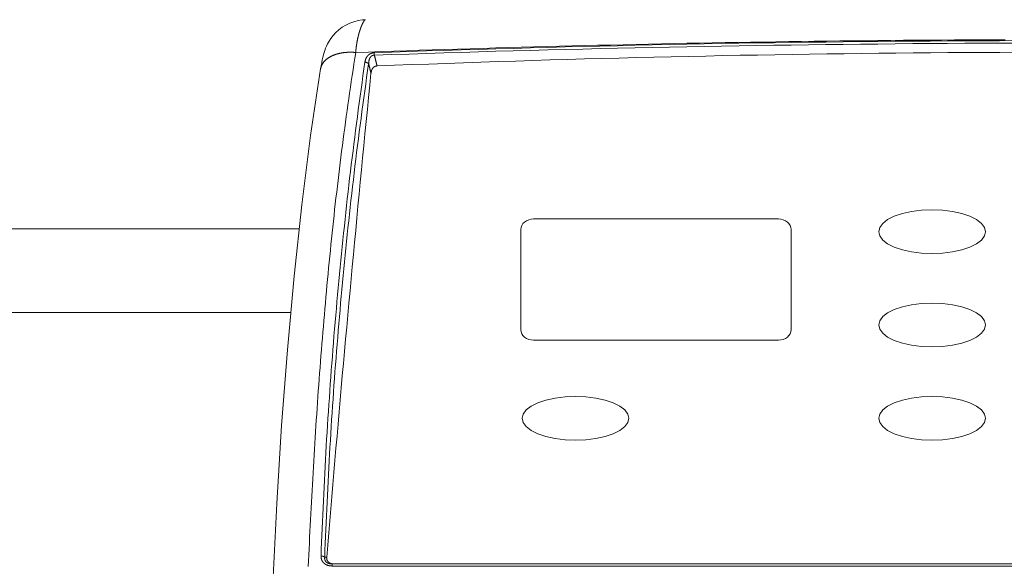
# Model space of a CAD drawing. Header units: inches. Extents: x 57112 to 98566, y -51777 to -16564.
# Tile 17 of 138: x 71658 to 71689, y -21177 to -21160. Entities that reach past the tile are written whole.
import ezdxf

# ---------------------------------------------------------------- set-up
doc = ezdxf.new("R2010")
doc.units = ezdxf.units.IN
doc.header["$MEASUREMENT"] = 0
doc.layers.get('0').update_dxf_attribs({"color": 251, "lineweight": 0})

# ---------------------------------------------------------------- blocks, each defined once
blk = doc.blocks.new('A$C6761DF6A')
for p, q in [((2247.56, 844.2), (2203.8, 844.2)), ((1789.52, 842.45), (2161.92, 842.45)), ((2201.52, 842.32), (2201.52, 824.41)), ((2249.85, 842.32), (2249.85, 824.41)), ((1789.52, 827.45), (2160.4, 827.45)), ((2247.56, 822.53), (2203.8, 822.53)), ((2167.83, 782.52), (2431.22, 782.52)), ((2167.83, 782.52), (2167.83, 782.15)), ((2167.83, 782.15), (2431.22, 782.15))]:
    blk.add_line(p, q)
for points in [[(2173.77, 879.81), (2173.21, 879.77), (2172.44, 879.66), (2171.69, 879.46), (2170.96, 879.2), (2170.26, 878.86), (2169.59, 878.46), (2168.98, 878), (2168.44, 877.5), (2167.96, 876.98), (2167.57, 876.46), (2167.25, 875.97), (2167, 875.52), (2166.8, 875.11), (2166.63, 874.72), (2166.49, 874.33), (2166.36, 873.93), (2166.24, 873.52), (2166.13, 873.09), (2166.03, 872.63), (2165.93, 872.12), (2165.83, 871.57), (2165.73, 871.01)], [(2173.77, 879.81), (2173.75, 879.81), (2173.73, 879.81), (2173.71, 879.8), (2173.7, 879.79), (2173.68, 879.78), (2173.66, 879.77), (2173.65, 879.76), (2173.64, 879.75), (2173.62, 879.73), (2173.61, 879.72), (2173.6, 879.71), (2173.58, 879.69), (2173.57, 879.68), (2173.56, 879.66), (2173.55, 879.65), (2173.54, 879.64), (2173.53, 879.62), (2173.51, 879.61), (2173.5, 879.59), (2173.49, 879.58), (2173.48, 879.56), (2173.47, 879.55), (2173.46, 879.53), (2173.45, 879.51), (2173.44, 879.5), (2173.43, 879.48), (2173.42, 879.47), (2173.41, 879.45), (2173.4, 879.44), (2173.39, 879.42), (2173.38, 879.4), (2173.37, 879.39), (2173.36, 879.37), (2173.36, 879.36), (2173.35, 879.34), (2173.34, 879.32), (2173.33, 879.31), (2173.32, 879.29), (2173.31, 879.27), (2173.3, 879.26), (2173.29, 879.24), (2173.29, 879.22), (2173.28, 879.21), (2173.27, 879.19), (2173.26, 879.18), (2173.25, 879.16), (2173.24, 879.14), (2173.24, 879.13), (2173.23, 879.11), (2173.22, 879.09), (2173.21, 879.08), (2173.2, 879.06), (2173.2, 879.04), (2173.19, 879.02), (2173.18, 879.01), (2173.17, 878.99), (2173.17, 878.97), (2173.16, 878.96), (2173.15, 878.94), (2173.14, 878.92), (2173.13, 878.91), (2173.13, 878.89), (2173.12, 878.87), (2173.11, 878.86), (2173.11, 878.84), (2173.1, 878.82), (2173.09, 878.8), (2173.08, 878.79), (2173.08, 878.77), (2173.07, 878.75), (2173.06, 878.74), (2173.06, 878.72), (2173.05, 878.7), (2173.04, 878.68), (2173.03, 878.67), (2173.03, 878.65), (2173.02, 878.63), (2173.01, 878.62), (2173.01, 878.6), (2173, 878.58), (2172.99, 878.56), (2172.99, 878.55), (2172.98, 878.53), (2172.97, 878.51), (2172.97, 878.49), (2172.96, 878.48), (2172.95, 878.46), (2172.95, 878.44), (2172.94, 878.42), (2172.93, 878.41), (2172.93, 878.39), (2172.92, 878.37), (2172.92, 878.36), (2172.91, 878.34), (2172.9, 878.32), (2172.9, 878.3), (2172.89, 878.29), (2172.88, 878.27), (2172.88, 878.25), (2172.87, 878.23), (2172.87, 878.22), (2172.86, 878.2), (2172.85, 878.18), (2172.85, 878.16), (2172.84, 878.15), (2172.84, 878.13), (2172.83, 878.11), (2172.82, 878.09), (2172.82, 878.08), (2172.81, 878.06), (2172.81, 878.04), (2172.8, 878.02), (2172.79, 878), (2172.79, 877.99), (2172.78, 877.97), (2172.78, 877.95), (2172.77, 877.93), (2172.77, 877.92), (2172.76, 877.9), (2172.75, 877.88), (2172.75, 877.86), (2172.74, 877.85), (2172.74, 877.83), (2172.73, 877.81), (2172.73, 877.79), (2172.72, 877.78), (2172.72, 877.76), (2172.71, 877.74), (2172.7, 877.72), (2172.7, 877.7), (2172.69, 877.69), (2172.69, 877.67), (2172.68, 877.65), (2172.68, 877.63), (2172.67, 877.62), (2172.67, 877.6), (2172.66, 877.58), (2172.66, 877.56), (2172.65, 877.54), (2172.65, 877.53), (2172.64, 877.51), (2172.64, 877.49), (2172.63, 877.47), (2172.63, 877.46), (2172.62, 877.44), (2172.62, 877.42), (2172.61, 877.4), (2172.6, 877.38), (2172.6, 877.37), (2172.6, 877.35), (2172.59, 877.33), (2172.59, 877.31), (2172.58, 877.29), (2172.58, 877.28), (2172.57, 877.26), (2172.57, 877.24), (2172.56, 877.22), (2172.56, 877.21), (2172.55, 877.19), (2172.55, 877.17), (2172.54, 877.15), (2172.54, 877.13), (2172.53, 877.12), (2172.53, 877.1), (2172.52, 877.08), (2172.52, 877.06), (2172.51, 877.04), (2172.51, 877.03), (2172.5, 877.01), (2172.5, 876.99), (2172.5, 876.97), (2172.49, 876.95), (2172.49, 876.94), (2172.48, 876.92), (2172.48, 876.9), (2172.47, 876.88), (2172.47, 876.86), (2172.46, 876.85), (2172.46, 876.83), (2172.46, 876.81), (2172.45, 876.79), (2172.45, 876.77), (2172.44, 876.76), (2172.44, 876.74), (2172.43, 876.72), (2172.43, 876.7), (2172.43, 876.68), (2172.42, 876.67), (2172.42, 876.65), (2172.41, 876.63), (2172.41, 876.61), (2172.4, 876.59), (2172.4, 876.58), (2172.4, 876.56), (2172.39, 876.54), (2172.39, 876.52), (2172.38, 876.5), (2172.38, 876.48), (2172.38, 876.47), (2172.37, 876.45), (2172.37, 876.43), (2172.36, 876.41), (2172.36, 876.39), (2172.36, 876.38), (2172.35, 876.36), (2172.35, 876.34), (2172.34, 876.32), (2172.34, 876.3), (2172.34, 876.29), (2172.33, 876.27), (2172.33, 876.25), (2172.33, 876.23), (2172.32, 876.21), (2172.32, 876.19), (2172.31, 876.18), (2172.31, 876.16), (2172.31, 876.14), (2172.3, 876.12), (2172.3, 876.1), (2172.3, 876.09), (2172.29, 876.07), (2172.29, 876.05), (2172.29, 876.03), (2172.28, 876.01), (2172.28, 875.99), (2172.28, 875.98), (2172.27, 875.96), (2172.27, 875.94), (2172.27, 875.92), (2172.26, 875.9), (2172.26, 875.89), (2172.25, 875.87), (2172.25, 875.85), (2172.25, 875.83), (2172.24, 875.81), (2172.24, 875.79), (2172.24, 875.78), (2172.24, 875.76), (2172.23, 875.74), (2172.23, 875.72), (2172.23, 875.7), (2172.22, 875.68), (2172.22, 875.67), (2172.22, 875.65), (2172.21, 875.63), (2172.21, 875.61), (2172.21, 875.59), (2172.2, 875.57), (2172.2, 875.56), (2172.2, 875.54), (2172.19, 875.52), (2172.19, 875.5), (2172.19, 875.48), (2172.19, 875.47), (2172.18, 875.45), (2172.18, 875.43), (2172.18, 875.41), (2172.17, 875.39), (2172.17, 875.37), (2172.17, 875.36), (2172.17, 875.34), (2172.16, 875.32), (2172.16, 875.3), (2172.16, 875.28), (2172.15, 875.26), (2172.15, 875.25), (2172.15, 875.23), (2172.15, 875.21), (2172.14, 875.19), (2172.14, 875.17), (2172.14, 875.15), (2172.14, 875.13), (2172.13, 875.12), (2172.13, 875.1), (2172.13, 875.08), (2172.13, 875.06), (2172.12, 875.04), (2172.12, 875.02), (2172.12, 875.01), (2172.12, 874.99), (2172.11, 874.97), (2172.11, 874.95), (2172.11, 874.93), (2172.11, 874.91), (2172.1, 874.9), (2172.1, 874.88), (2172.1, 874.86), (2172.1, 874.84), (2172.1, 874.82), (2172.09, 874.8), (2172.09, 874.79), (2172.09, 874.77), (2172.09, 874.75), (2172.08, 874.73), (2172.08, 874.71), (2172.08, 874.69), (2172.08, 874.68), (2172.08, 874.66), (2172.07, 874.64), (2172.07, 874.62), (2172.07, 874.6), (2172.07, 874.58), (2172.07, 874.56), (2172.06, 874.55), (2172.06, 874.53), (2172.06, 874.51), (2172.06, 874.49), (2172.06, 874.47), (2172.05, 874.45), (2172.05, 874.44), (2172.05, 874.42), (2172.05, 874.4), (2172.05, 874.38), (2172.05, 874.36), (2172.04, 874.34), (2172.04, 874.32), (2172.04, 874.31), (2172.04, 874.29), (2172.04, 874.27), (2172.04, 874.25), (2172.03, 874.23), (2172.03, 874.21), (2172.03, 874.2), (2172.03, 874.18), (2172.03, 874.16), (2172.03, 874.14), (2172.02, 874.12), (2172.02, 874.1), (2172.02, 874.08), (2172.02, 874.07), (2172.02, 874.05), (2172.02, 874.03), (2172.02, 874.01), (2172.02, 873.99), (2172.01, 873.97), (2172.01, 873.95)], [(2172.01, 873.95), (2174.29, 874.03), (2176.56, 874.11), (2178.84, 874.19), (2181.12, 874.27), (2183.39, 874.34), (2185.67, 874.41), (2187.95, 874.49), (2190.22, 874.56), (2192.5, 874.63), (2194.77, 874.69), (2197.05, 874.76), (2199.33, 874.82), (2201.6, 874.89), (2203.88, 874.95), (2206.16, 875.01), (2208.43, 875.07), (2210.71, 875.13), (2212.99, 875.18), (2215.26, 875.24), (2217.54, 875.29), (2219.82, 875.35), (2222.09, 875.4), (2224.37, 875.45), (2226.65, 875.49), (2228.93, 875.54), (2231.2, 875.59), (2233.48, 875.63), (2235.76, 875.67), (2238.03, 875.71), (2240.31, 875.75), (2242.59, 875.79), (2244.86, 875.82), (2247.14, 875.86), (2249.42, 875.89), (2251.7, 875.92), (2253.97, 875.95), (2256.25, 875.98), (2258.53, 876.01), (2260.81, 876.04), (2263.08, 876.06), (2265.36, 876.08), (2267.64, 876.11), (2269.91, 876.13), (2272.19, 876.15), (2274.47, 876.16), (2276.75, 876.18), (2279.02, 876.19), (2281.3, 876.2), (2283.58, 876.22), (2285.86, 876.23), (2288.13, 876.23)], [(2290.2, 876.07), (2287.1, 876.06), (2283.99, 876.05), (2280.89, 876.04), (2277.78, 876.02), (2274.68, 876), (2271.57, 875.98), (2268.47, 875.95), (2265.36, 875.92), (2262.26, 875.89), (2259.15, 875.86), (2256.04, 875.82), (2252.94, 875.78), (2249.83, 875.74), (2246.73, 875.69), (2243.62, 875.65), (2240.52, 875.6), (2237.41, 875.54), (2234.31, 875.49), (2231.2, 875.43), (2228.1, 875.37), (2224.99, 875.3), (2221.89, 875.24), (2218.78, 875.17), (2215.68, 875.1), (2212.58, 875.02), (2209.47, 874.94), (2206.37, 874.86), (2203.26, 874.78), (2200.16, 874.69), (2197.05, 874.61), (2193.95, 874.51), (2190.85, 874.42), (2187.74, 874.32), (2184.64, 874.22), (2181.53, 874.12), (2178.43, 874.02), (2175.33, 873.91)], [(2290.21, 875.63), (2287.1, 875.62), (2284, 875.6), (2280.89, 875.59), (2277.79, 875.57), (2274.68, 875.55), (2271.58, 875.53), (2268.47, 875.5), (2265.37, 875.47), (2262.26, 875.44), (2259.16, 875.41), (2256.05, 875.37), (2252.95, 875.33), (2249.84, 875.29), (2246.74, 875.25), (2243.63, 875.2), (2240.53, 875.15), (2237.42, 875.09), (2234.32, 875.04), (2231.22, 874.98), (2228.11, 874.92), (2225.01, 874.86), (2221.9, 874.79), (2218.8, 874.72), (2215.69, 874.65), (2212.59, 874.57), (2209.49, 874.5), (2206.38, 874.41), (2203.28, 874.33), (2200.17, 874.25), (2197.07, 874.16), (2193.97, 874.07), (2190.86, 873.97), (2187.76, 873.88), (2184.66, 873.78), (2181.55, 873.67), (2178.45, 873.57), (2175.35, 873.46)], [(2163.53, 782.04), (2163.58, 783.09), (2163.63, 784.14), (2163.68, 785.19), (2163.73, 786.24), (2163.78, 787.29), (2163.83, 788.33), (2163.88, 789.38), (2163.94, 790.43), (2163.99, 791.48), (2164.04, 792.53), (2164.1, 793.57), (2164.16, 794.62), (2164.21, 795.67), (2164.27, 796.72), (2164.33, 797.76), (2164.39, 798.81), (2164.45, 799.86), (2164.51, 800.91), (2164.58, 801.96), (2164.64, 803), (2164.71, 804.05), (2164.77, 805.1), (2164.84, 806.14), (2164.91, 807.19), (2164.97, 808.24), (2165.04, 809.29), (2165.12, 810.33), (2165.19, 811.38), (2165.26, 812.43), (2165.33, 813.47), (2165.41, 814.52), (2165.49, 815.57), (2165.56, 816.61), (2165.64, 817.66), (2165.72, 818.71), (2165.8, 819.75), (2165.89, 820.8), (2165.97, 821.85), (2166.05, 822.89), (2166.14, 823.94), (2166.23, 824.98), (2166.32, 826.03), (2166.41, 827.07), (2166.5, 828.12), (2166.59, 829.17), (2166.68, 830.21), (2166.78, 831.26), (2166.87, 832.3), (2166.97, 833.35), (2167.07, 834.39), (2167.17, 835.44), (2167.27, 836.48), (2167.37, 837.52), (2167.48, 838.57), (2167.59, 839.61), (2167.69, 840.66), (2167.8, 841.7), (2167.91, 842.74), (2168.02, 843.79), (2168.14, 844.83), (2168.25, 845.87), (2168.37, 846.92), (2168.49, 847.96), (2168.61, 849), (2168.73, 850.04), (2168.85, 851.09), (2168.98, 852.13), (2169.1, 853.17), (2169.23, 854.21), (2169.36, 855.25), (2169.49, 856.29), (2169.63, 857.33), (2169.76, 858.38), (2169.9, 859.42), (2170.04, 860.46), (2170.18, 861.5), (2170.32, 862.54), (2170.46, 863.58), (2170.61, 864.61), (2170.76, 865.65), (2170.91, 866.69), (2171.06, 867.73), (2171.21, 868.77), (2171.37, 869.81), (2171.53, 870.84), (2171.69, 871.88), (2171.85, 872.92), (2172.01, 873.95)], [(2165.73, 871.01), (2165.74, 871.07), (2165.75, 871.12), (2165.76, 871.18), (2165.78, 871.23), (2165.79, 871.28), (2165.81, 871.34), (2165.82, 871.39), (2165.84, 871.44), (2165.86, 871.5), (2165.88, 871.55), (2165.9, 871.6), (2165.93, 871.65), (2165.95, 871.7), (2165.97, 871.75), (2166, 871.8), (2166.03, 871.85), (2166.06, 871.9), (2166.08, 871.94), (2166.11, 871.99), (2166.14, 872.04), (2166.18, 872.08), (2166.21, 872.13), (2166.24, 872.17), (2166.28, 872.22), (2166.31, 872.26), (2166.35, 872.3), (2166.38, 872.34), (2166.42, 872.39), (2166.46, 872.43), (2166.5, 872.47), (2166.54, 872.51), (2166.57, 872.55), (2166.62, 872.58), (2166.66, 872.62), (2166.7, 872.66), (2166.74, 872.7), (2166.78, 872.73), (2166.83, 872.77), (2166.87, 872.8), (2166.91, 872.83), (2166.96, 872.87), (2167, 872.9), (2167.05, 872.93), (2167.09, 872.96), (2167.14, 873), (2167.19, 873.03), (2167.23, 873.06), (2167.28, 873.08), (2167.33, 873.11), (2167.38, 873.14), (2167.42, 873.17), (2167.47, 873.2), (2167.52, 873.22), (2167.57, 873.25), (2167.62, 873.27), (2167.67, 873.3), (2167.72, 873.32), (2167.77, 873.35), (2167.82, 873.37), (2167.87, 873.39), (2167.92, 873.42), (2167.97, 873.44), (2168.02, 873.46), (2168.08, 873.48), (2168.13, 873.5), (2168.18, 873.52), (2168.23, 873.54), (2168.28, 873.56), (2168.34, 873.58), (2168.39, 873.6), (2168.44, 873.61), (2168.49, 873.63), (2168.55, 873.65), (2168.6, 873.66), (2168.65, 873.68), (2168.71, 873.7), (2168.76, 873.71), (2168.81, 873.73), (2168.87, 873.74), (2168.92, 873.75), (2168.98, 873.77), (2169.03, 873.78), (2169.08, 873.79), (2169.14, 873.8), (2169.19, 873.82), (2169.25, 873.83), (2169.3, 873.84), (2169.36, 873.85), (2169.41, 873.86), (2169.46, 873.87), (2169.52, 873.88), (2169.57, 873.89), (2169.63, 873.9), (2169.68, 873.91), (2169.74, 873.91), (2169.79, 873.92), (2169.85, 873.93), (2169.9, 873.94), (2169.96, 873.94), (2170.02, 873.95), (2170.07, 873.95), (2170.13, 873.96), (2170.18, 873.97), (2170.24, 873.97), (2170.29, 873.97), (2170.35, 873.98), (2170.4, 873.98), (2170.46, 873.99), (2170.51, 873.99), (2170.57, 873.99), (2170.62, 873.99), (2170.68, 874), (2170.74, 874), (2170.79, 874), (2170.85, 874), (2170.9, 874), (2170.96, 874), (2171.01, 874), (2171.07, 874), (2171.12, 874), (2171.18, 874), (2171.24, 874), (2171.29, 874), (2171.35, 874), (2171.4, 874), (2171.46, 873.99), (2171.51, 873.99), (2171.57, 873.99), (2171.62, 873.99), (2171.68, 873.98), (2171.74, 873.98), (2171.79, 873.97), (2171.85, 873.97), (2171.9, 873.97), (2171.96, 873.96), (2172.01, 873.95)], [(2175.33, 873.91), (2175.3, 873.91), (2175.28, 873.91), (2175.26, 873.9), (2175.23, 873.9), (2175.21, 873.9), (2175.19, 873.9), (2175.17, 873.89), (2175.14, 873.89), (2175.12, 873.89), (2175.1, 873.88), (2175.07, 873.88), (2175.05, 873.88), (2175.03, 873.87), (2175.01, 873.87), (2174.98, 873.86), (2174.96, 873.86), (2174.94, 873.85), (2174.92, 873.84), (2174.9, 873.84), (2174.87, 873.83), (2174.85, 873.82), (2174.83, 873.82), (2174.81, 873.81), (2174.79, 873.8), (2174.76, 873.79), (2174.74, 873.78), (2174.72, 873.78), (2174.7, 873.77), (2174.68, 873.76), (2174.66, 873.75), (2174.64, 873.74), (2174.62, 873.73), (2174.6, 873.72), (2174.58, 873.7), (2174.56, 873.69), (2174.54, 873.68), (2174.52, 873.67), (2174.5, 873.66), (2174.48, 873.64), (2174.46, 873.63), (2174.44, 873.62), (2174.42, 873.61), (2174.4, 873.59), (2174.38, 873.58), (2174.37, 873.56), (2174.35, 873.55), (2174.33, 873.53), (2174.31, 873.52), (2174.3, 873.5), (2174.28, 873.49), (2174.26, 873.47), (2174.24, 873.46), (2174.23, 873.44), (2174.21, 873.42), (2174.2, 873.41), (2174.18, 873.39), (2174.16, 873.37), (2174.15, 873.36), (2174.13, 873.34), (2174.12, 873.32), (2174.1, 873.3), (2174.09, 873.29), (2174.08, 873.27), (2174.06, 873.25), (2174.05, 873.23), (2174.04, 873.21), (2174.02, 873.19), (2174.01, 873.17), (2174, 873.15), (2173.98, 873.13), (2173.97, 873.11), (2173.96, 873.1), (2173.95, 873.08), (2173.94, 873.06), (2173.93, 873.04), (2173.91, 873.01), (2173.9, 872.99), (2173.89, 872.97), (2173.88, 872.95), (2173.87, 872.93), (2173.86, 872.91), (2173.85, 872.89), (2173.84, 872.87), (2173.83, 872.85), (2173.83, 872.83), (2173.82, 872.81), (2173.81, 872.78), (2173.8, 872.76), (2173.79, 872.74), (2173.78, 872.72), (2173.78, 872.7), (2173.77, 872.68), (2173.76, 872.65), (2173.76, 872.63), (2173.75, 872.61), (2173.74, 872.59), (2173.74, 872.57), (2173.73, 872.54), (2173.72, 872.52), (2173.72, 872.5), (2173.71, 872.48), (2173.71, 872.45), (2173.7, 872.43), (2173.7, 872.41), (2173.69, 872.39), (2173.69, 872.36), (2173.68, 872.34), (2173.68, 872.32), (2173.67, 872.3), (2173.67, 872.27), (2173.67, 872.25), (2173.66, 872.23)], [(2175.35, 873.46), (2175.33, 873.46), (2175.31, 873.46), (2175.29, 873.46), (2175.27, 873.46), (2175.25, 873.46), (2175.24, 873.46), (2175.22, 873.46), (2175.2, 873.46), (2175.18, 873.45), (2175.16, 873.45), (2175.14, 873.45), (2175.13, 873.44), (2175.11, 873.44), (2175.09, 873.44), (2175.07, 873.43), (2175.06, 873.43), (2175.04, 873.42), (2175.02, 873.41), (2175, 873.41), (2174.99, 873.4), (2174.97, 873.39), (2174.95, 873.38), (2174.94, 873.38), (2174.92, 873.37), (2174.9, 873.36), (2174.89, 873.35), (2174.87, 873.34), (2174.86, 873.33), (2174.84, 873.32), (2174.83, 873.31), (2174.81, 873.3), (2174.8, 873.28), (2174.78, 873.27), (2174.77, 873.26), (2174.76, 873.25), (2174.74, 873.23), (2174.73, 873.22), (2174.72, 873.21), (2174.71, 873.19), (2174.69, 873.18), (2174.68, 873.17), (2174.67, 873.15), (2174.66, 873.14), (2174.65, 873.12), (2174.64, 873.11), (2174.63, 873.09), (2174.62, 873.08), (2174.61, 873.06), (2174.6, 873.05), (2174.59, 873.03), (2174.58, 873.01), (2174.57, 873), (2174.56, 872.98), (2174.55, 872.97), (2174.54, 872.95), (2174.53, 872.93), (2174.52, 872.92), (2174.52, 872.9), (2174.51, 872.88), (2174.5, 872.87), (2174.49, 872.85), (2174.49, 872.83), (2174.48, 872.82), (2174.47, 872.8), (2174.47, 872.78), (2174.46, 872.76), (2174.45, 872.75), (2174.45, 872.73), (2174.44, 872.71), (2174.44, 872.69), (2174.43, 872.68), (2174.43, 872.66), (2174.42, 872.64), (2174.42, 872.62), (2174.41, 872.6), (2174.41, 872.59), (2174.4, 872.57), (2174.4, 872.55), (2174.39, 872.53), (2174.39, 872.52), (2174.39, 872.5), (2174.38, 872.48), (2174.38, 872.46), (2174.37, 872.44), (2174.37, 872.42), (2174.37, 872.41), (2174.37, 872.39), (2174.36, 872.37), (2174.36, 872.35), (2174.36, 872.33), (2174.35, 872.32), (2174.35, 872.3), (2174.35, 872.28), (2174.35, 872.26), (2174.34, 872.24), (2174.34, 872.22), (2174.34, 872.21), (2174.34, 872.19), (2174.34, 872.17), (2174.33, 872.15), (2174.33, 872.13), (2174.33, 872.11), (2174.33, 872.1), (2174.33, 872.08), (2174.33, 872.06), (2174.33, 872.04), (2174.33, 872.02), (2174.33, 872), (2174.32, 871.98), (2174.32, 871.97), (2174.32, 871.95), (2174.32, 871.93)], [(2175.35, 873.46), (2175.35, 873.47), (2175.35, 873.48), (2175.35, 873.49), (2175.35, 873.5), (2175.35, 873.51), (2175.34, 873.52), (2175.34, 873.53), (2175.34, 873.54), (2175.34, 873.54), (2175.34, 873.55), (2175.34, 873.56), (2175.34, 873.57), (2175.34, 873.58), (2175.34, 873.59), (2175.34, 873.6), (2175.34, 873.61), (2175.34, 873.62), (2175.34, 873.63), (2175.34, 873.64), (2175.34, 873.65), (2175.34, 873.66), (2175.34, 873.67), (2175.34, 873.67), (2175.34, 873.68), (2175.34, 873.69), (2175.34, 873.7), (2175.34, 873.71), (2175.34, 873.72), (2175.34, 873.73), (2175.34, 873.74), (2175.33, 873.75), (2175.33, 873.76), (2175.33, 873.77), (2175.33, 873.78), (2175.33, 873.79), (2175.33, 873.8), (2175.33, 873.81), (2175.33, 873.81), (2175.33, 873.82), (2175.33, 873.83), (2175.33, 873.84), (2175.33, 873.85), (2175.33, 873.86), (2175.33, 873.87), (2175.33, 873.88), (2175.33, 873.89), (2175.33, 873.9), (2175.33, 873.91)], [(2175.83, 871.54), (2175.81, 871.6), (2175.8, 871.66), (2175.78, 871.72), (2175.77, 871.78), (2175.75, 871.84), (2175.74, 871.9), (2175.72, 871.96), (2175.71, 872.02), (2175.69, 872.08), (2175.68, 872.14), (2175.66, 872.2), (2175.65, 872.26), (2175.63, 872.32), (2175.62, 872.38), (2175.6, 872.44), (2175.59, 872.5), (2175.57, 872.56), (2175.56, 872.62), (2175.54, 872.68), (2175.53, 872.74), (2175.51, 872.8), (2175.5, 872.86), (2175.48, 872.92), (2175.47, 872.98), (2175.45, 873.04), (2175.44, 873.1), (2175.42, 873.16), (2175.41, 873.22), (2175.39, 873.28), (2175.38, 873.34), (2175.36, 873.4), (2175.35, 873.46)], [(2175.83, 871.54), (2178.92, 871.66), (2182.01, 871.78), (2185.1, 871.89), (2188.19, 872.01), (2191.28, 872.12), (2194.37, 872.22), (2197.47, 872.32), (2200.56, 872.42), (2203.65, 872.52), (2206.74, 872.62), (2209.83, 872.71), (2212.92, 872.79), (2216.02, 872.88), (2219.11, 872.96), (2222.2, 873.04), (2225.29, 873.12), (2228.38, 873.19), (2231.48, 873.26), (2234.57, 873.32), (2237.66, 873.39), (2240.75, 873.45), (2243.85, 873.5), (2246.94, 873.56), (2250.03, 873.61), (2253.13, 873.66), (2256.22, 873.7), (2259.31, 873.74), (2262.4, 873.78), (2265.5, 873.82), (2268.59, 873.85), (2271.68, 873.88), (2274.78, 873.9), (2277.87, 873.93), (2280.96, 873.95), (2284.05, 873.96), (2287.15, 873.98), (2290.24, 873.99)], [(2173.66, 872.23), (2173.49, 871.01), (2173.31, 869.79), (2173.14, 868.57), (2172.97, 867.35), (2172.8, 866.13), (2172.63, 864.91), (2172.47, 863.69), (2172.31, 862.47), (2172.15, 861.25), (2171.99, 860.03), (2171.83, 858.8), (2171.68, 857.58), (2171.53, 856.36), (2171.37, 855.14), (2171.23, 853.92), (2171.08, 852.69), (2170.93, 851.47), (2170.79, 850.25), (2170.65, 849.02), (2170.51, 847.8), (2170.38, 846.58), (2170.24, 845.35), (2170.11, 844.13), (2169.98, 842.9), (2169.85, 841.68), (2169.72, 840.45), (2169.59, 839.23), (2169.47, 838), (2169.35, 836.78), (2169.23, 835.55), (2169.11, 834.33), (2168.99, 833.1), (2168.88, 831.87), (2168.77, 830.65), (2168.66, 829.42), (2168.55, 828.19), (2168.44, 826.97), (2168.34, 825.74), (2168.23, 824.51), (2168.13, 823.28), (2168.03, 822.06), (2167.93, 820.83), (2167.84, 819.6), (2167.74, 818.37), (2167.65, 817.15), (2167.56, 815.92), (2167.47, 814.69), (2167.39, 813.46), (2167.3, 812.23), (2167.22, 811), (2167.13, 809.77), (2167.05, 808.55), (2166.98, 807.32), (2166.9, 806.09), (2166.82, 804.86), (2166.75, 803.63), (2166.68, 802.4), (2166.61, 801.17), (2166.54, 799.94), (2166.48, 798.71), (2166.41, 797.48), (2166.35, 796.25), (2166.29, 795.02), (2166.23, 793.79), (2166.17, 792.56), (2166.12, 791.33), (2166.06, 790.1), (2166.01, 788.87), (2165.96, 787.64), (2165.91, 786.41), (2165.86, 785.18), (2165.82, 783.95)], [(2174.32, 871.93), (2174.15, 870.71), (2173.97, 869.49), (2173.8, 868.28), (2173.63, 867.06), (2173.46, 865.84), (2173.29, 864.62), (2173.13, 863.4), (2172.97, 862.18), (2172.81, 860.96), (2172.65, 859.74), (2172.49, 858.52), (2172.34, 857.3), (2172.18, 856.08), (2172.03, 854.86), (2171.88, 853.64), (2171.74, 852.41), (2171.59, 851.19), (2171.45, 849.97), (2171.31, 848.75), (2171.17, 847.52), (2171.03, 846.3), (2170.9, 845.08), (2170.77, 843.86), (2170.63, 842.63), (2170.51, 841.41), (2170.38, 840.19), (2170.25, 838.96), (2170.13, 837.74), (2170.01, 836.51), (2169.89, 835.29), (2169.77, 834.06), (2169.65, 832.84), (2169.54, 831.61), (2169.43, 830.39), (2169.32, 829.16), (2169.21, 827.94), (2169.1, 826.71), (2169, 825.49), (2168.89, 824.26), (2168.79, 823.03), (2168.69, 821.81), (2168.59, 820.58), (2168.5, 819.35), (2168.4, 818.13), (2168.31, 816.9), (2168.22, 815.67), (2168.13, 814.45), (2168.04, 813.22), (2167.96, 811.99), (2167.88, 810.76), (2167.79, 809.54), (2167.71, 808.31), (2167.64, 807.08), (2167.56, 805.85), (2167.48, 804.62), (2167.41, 803.39), (2167.34, 802.17), (2167.27, 800.94), (2167.2, 799.71), (2167.14, 798.48), (2167.07, 797.25), (2167.01, 796.02), (2166.95, 794.79), (2166.89, 793.57), (2166.83, 792.34), (2166.78, 791.11), (2166.72, 789.88), (2166.67, 788.65), (2166.62, 787.42), (2166.57, 786.19), (2166.52, 784.96), (2166.48, 783.73)], [(2174.32, 871.93), (2174.32, 871.94), (2174.31, 871.95), (2174.3, 871.96), (2174.29, 871.96), (2174.28, 871.97), (2174.28, 871.98), (2174.27, 871.99), (2174.26, 872), (2174.25, 872), (2174.24, 872.01), (2174.23, 872.02), (2174.22, 872.02), (2174.21, 872.03), (2174.2, 872.04), (2174.19, 872.05), (2174.18, 872.05), (2174.17, 872.06), (2174.17, 872.06), (2174.16, 872.07), (2174.15, 872.08), (2174.14, 872.08), (2174.13, 872.09), (2174.12, 872.09), (2174.11, 872.1), (2174.1, 872.1), (2174.08, 872.11), (2174.07, 872.12), (2174.06, 872.12), (2174.05, 872.13), (2174.04, 872.13), (2174.03, 872.13), (2174.02, 872.14), (2174.01, 872.14), (2174, 872.15), (2173.99, 872.15), (2173.98, 872.16), (2173.97, 872.16), (2173.96, 872.16), (2173.95, 872.17), (2173.94, 872.17), (2173.92, 872.18), (2173.91, 872.18), (2173.9, 872.18), (2173.89, 872.19), (2173.88, 872.19), (2173.87, 872.19), (2173.86, 872.19), (2173.85, 872.2), (2173.84, 872.2), (2173.82, 872.2), (2173.81, 872.2), (2173.8, 872.21), (2173.79, 872.21), (2173.78, 872.21), (2173.77, 872.21), (2173.76, 872.22), (2173.74, 872.22), (2173.73, 872.22), (2173.72, 872.22), (2173.71, 872.22), (2173.7, 872.22), (2173.69, 872.22), (2173.68, 872.23), (2173.66, 872.23)], [(2174.74, 870.25), (2174.73, 870.3), (2174.72, 870.36), (2174.7, 870.41), (2174.69, 870.46), (2174.68, 870.51), (2174.66, 870.57), (2174.65, 870.62), (2174.64, 870.67), (2174.62, 870.72), (2174.61, 870.78), (2174.6, 870.83), (2174.59, 870.88), (2174.57, 870.93), (2174.56, 870.99), (2174.55, 871.04), (2174.53, 871.09), (2174.52, 871.14), (2174.51, 871.2), (2174.49, 871.25), (2174.48, 871.3), (2174.47, 871.35), (2174.45, 871.41), (2174.44, 871.46), (2174.43, 871.51), (2174.41, 871.56), (2174.4, 871.61), (2174.39, 871.67), (2174.38, 871.72), (2174.36, 871.77), (2174.35, 871.82), (2174.34, 871.88), (2174.32, 871.93)], [(2175.83, 871.54), (2175.81, 871.54), (2175.79, 871.54), (2175.78, 871.53), (2175.76, 871.53), (2175.74, 871.53), (2175.72, 871.53), (2175.7, 871.53), (2175.69, 871.52), (2175.67, 871.52), (2175.65, 871.52), (2175.63, 871.51), (2175.62, 871.51), (2175.6, 871.5), (2175.58, 871.5), (2175.57, 871.49), (2175.55, 871.49), (2175.53, 871.48), (2175.52, 871.48), (2175.5, 871.47), (2175.48, 871.46), (2175.47, 871.46), (2175.45, 871.45), (2175.43, 871.44), (2175.42, 871.43), (2175.4, 871.43), (2175.39, 871.42), (2175.37, 871.41), (2175.36, 871.4), (2175.34, 871.39), (2175.33, 871.38), (2175.31, 871.37), (2175.3, 871.36), (2175.28, 871.35), (2175.27, 871.34), (2175.25, 871.33), (2175.24, 871.32), (2175.23, 871.31), (2175.21, 871.3), (2175.2, 871.28), (2175.19, 871.27), (2175.17, 871.26), (2175.16, 871.25), (2175.15, 871.23), (2175.14, 871.22), (2175.12, 871.21), (2175.11, 871.2), (2175.1, 871.18), (2175.09, 871.17), (2175.08, 871.16), (2175.07, 871.14), (2175.05, 871.13), (2175.04, 871.11), (2175.03, 871.1), (2175.02, 871.08), (2175.01, 871.07), (2175, 871.05), (2174.99, 871.04), (2174.98, 871.02), (2174.98, 871.01), (2174.97, 870.99), (2174.96, 870.98), (2174.95, 870.96), (2174.94, 870.95), (2174.93, 870.93), (2174.92, 870.92), (2174.92, 870.9), (2174.91, 870.88), (2174.9, 870.87), (2174.89, 870.85), (2174.89, 870.84), (2174.88, 870.82), (2174.87, 870.8), (2174.87, 870.79), (2174.86, 870.77), (2174.85, 870.75), (2174.85, 870.74), (2174.84, 870.72), (2174.84, 870.7), (2174.83, 870.69), (2174.83, 870.67), (2174.82, 870.65), (2174.82, 870.64), (2174.81, 870.62), (2174.81, 870.6), (2174.8, 870.58), (2174.8, 870.57), (2174.79, 870.55), (2174.79, 870.53), (2174.78, 870.51), (2174.78, 870.5), (2174.78, 870.48), (2174.77, 870.46), (2174.77, 870.45), (2174.77, 870.43), (2174.76, 870.41), (2174.76, 870.39), (2174.76, 870.37), (2174.76, 870.36), (2174.75, 870.34), (2174.75, 870.32), (2174.75, 870.3), (2174.75, 870.29), (2174.74, 870.27), (2174.74, 870.25)], [(2165.73, 871.01), (2163.96, 859.09), (2162.38, 846.72), (2161, 833.96), (2159.8, 820.81), (2158.77, 807.26), (2157.9, 793.31), (2157.18, 779.03)], [(2166.83, 783.73), (2167.01, 785.9), (2167.19, 788.06), (2167.37, 790.22), (2167.55, 792.39), (2167.74, 794.55), (2167.92, 796.72), (2168.11, 798.88), (2168.29, 801.05), (2168.48, 803.21), (2168.67, 805.37), (2168.86, 807.54), (2169.05, 809.7), (2169.24, 811.86), (2169.43, 814.03), (2169.62, 816.19), (2169.82, 818.36), (2170.01, 820.52), (2170.21, 822.68), (2170.4, 824.84), (2170.6, 827.01), (2170.8, 829.17), (2171, 831.33), (2171.2, 833.5), (2171.4, 835.66), (2171.6, 837.82), (2171.81, 839.98), (2172.01, 842.15), (2172.21, 844.31), (2172.42, 846.47), (2172.63, 848.63), (2172.83, 850.8), (2173.04, 852.96), (2173.25, 855.12), (2173.46, 857.28), (2173.67, 859.44), (2173.89, 861.61), (2174.1, 863.77), (2174.31, 865.93), (2174.53, 868.09), (2174.74, 870.25)], [(2203.8, 844.2), (2203.36, 844.16), (2202.93, 844.06), (2202.53, 843.88), (2202.19, 843.65), (2201.9, 843.37), (2201.69, 843.04), (2201.56, 842.69), (2201.52, 842.32)], [(2249.85, 842.32), (2249.81, 842.69), (2249.68, 843.04), (2249.46, 843.37), (2249.18, 843.65), (2248.83, 843.88), (2248.44, 844.06), (2248.01, 844.16), (2247.56, 844.2)], [(2201.52, 824.41), (2201.56, 824.04), (2201.69, 823.69), (2201.9, 823.37), (2202.19, 823.08), (2202.53, 822.85), (2202.93, 822.67), (2203.36, 822.57), (2203.8, 822.53)], [(2247.56, 822.53), (2248.01, 822.57), (2248.44, 822.67), (2248.83, 822.85), (2249.18, 823.08), (2249.46, 823.37), (2249.68, 823.69), (2249.81, 824.04), (2249.85, 824.41)], [(2165.82, 783.95), (2165.82, 783.92), (2165.82, 783.9), (2165.82, 783.87), (2165.82, 783.84), (2165.82, 783.82), (2165.82, 783.79), (2165.82, 783.77), (2165.82, 783.74), (2165.82, 783.72), (2165.82, 783.69), (2165.83, 783.67), (2165.83, 783.64), (2165.83, 783.62), (2165.84, 783.59), (2165.84, 783.57), (2165.85, 783.54), (2165.85, 783.52), (2165.86, 783.49), (2165.86, 783.47), (2165.87, 783.44), (2165.87, 783.42), (2165.88, 783.4), (2165.89, 783.37), (2165.9, 783.35), (2165.9, 783.32), (2165.91, 783.3), (2165.92, 783.28), (2165.93, 783.25), (2165.94, 783.23), (2165.95, 783.2), (2165.96, 783.18), (2165.97, 783.16), (2165.98, 783.14), (2165.99, 783.11), (2166.01, 783.09), (2166.02, 783.07), (2166.03, 783.05), (2166.04, 783.02), (2166.06, 783), (2166.07, 782.98), (2166.08, 782.96), (2166.1, 782.94), (2166.11, 782.92), (2166.13, 782.9), (2166.14, 782.88), (2166.16, 782.86), (2166.17, 782.84), (2166.19, 782.82), (2166.21, 782.8), (2166.22, 782.78), (2166.24, 782.76), (2166.26, 782.74), (2166.28, 782.73), (2166.29, 782.71), (2166.31, 782.69), (2166.33, 782.67), (2166.35, 782.66), (2166.37, 782.64), (2166.39, 782.62), (2166.41, 782.61), (2166.43, 782.59), (2166.45, 782.58), (2166.47, 782.56), (2166.49, 782.54), (2166.51, 782.53), (2166.53, 782.52), (2166.55, 782.5), (2166.57, 782.49), (2166.59, 782.47), (2166.61, 782.46), (2166.64, 782.45), (2166.66, 782.44), (2166.68, 782.42), (2166.7, 782.41), (2166.72, 782.4), (2166.75, 782.39), (2166.77, 782.38), (2166.79, 782.37), (2166.82, 782.36), (2166.84, 782.35), (2166.86, 782.34), (2166.89, 782.33), (2166.91, 782.32), (2166.93, 782.31), (2166.96, 782.3), (2166.98, 782.29), (2167, 782.28), (2167.03, 782.27), (2167.05, 782.27), (2167.08, 782.26), (2167.1, 782.25), (2167.12, 782.24), (2167.15, 782.24), (2167.17, 782.23), (2167.2, 782.23), (2167.22, 782.22), (2167.25, 782.21), (2167.27, 782.21), (2167.3, 782.2), (2167.32, 782.2), (2167.35, 782.19), (2167.37, 782.19), (2167.4, 782.19), (2167.42, 782.18), (2167.45, 782.18), (2167.47, 782.18), (2167.5, 782.17), (2167.52, 782.17), (2167.55, 782.17), (2167.57, 782.16), (2167.6, 782.16), (2167.62, 782.16), (2167.65, 782.16), (2167.67, 782.16), (2167.7, 782.16), (2167.72, 782.16), (2167.75, 782.15), (2167.77, 782.15), (2167.8, 782.15), (2167.83, 782.15)], [(2166.48, 783.73), (2166.47, 783.74), (2166.46, 783.75), (2166.45, 783.75), (2166.44, 783.76), (2166.43, 783.77), (2166.42, 783.77), (2166.42, 783.78), (2166.41, 783.79), (2166.4, 783.79), (2166.39, 783.8), (2166.38, 783.8), (2166.37, 783.81), (2166.36, 783.81), (2166.35, 783.82), (2166.34, 783.82), (2166.33, 783.83), (2166.32, 783.83), (2166.31, 783.84), (2166.3, 783.84), (2166.29, 783.85), (2166.28, 783.85), (2166.27, 783.86), (2166.26, 783.86), (2166.25, 783.86), (2166.24, 783.87), (2166.23, 783.87), (2166.22, 783.88), (2166.21, 783.88), (2166.2, 783.88), (2166.19, 783.89), (2166.18, 783.89), (2166.16, 783.89), (2166.15, 783.9), (2166.14, 783.9), (2166.13, 783.9), (2166.12, 783.9), (2166.11, 783.91), (2166.1, 783.91), (2166.09, 783.91), (2166.08, 783.91), (2166.07, 783.92), (2166.06, 783.92), (2166.05, 783.92), (2166.04, 783.92), (2166.02, 783.93), (2166.01, 783.93), (2166, 783.93), (2165.99, 783.93), (2165.98, 783.93), (2165.97, 783.93), (2165.96, 783.94), (2165.95, 783.94), (2165.94, 783.94), (2165.93, 783.94), (2165.92, 783.94), (2165.9, 783.94), (2165.89, 783.94), (2165.88, 783.94), (2165.87, 783.94), (2165.86, 783.94), (2165.85, 783.94), (2165.84, 783.95), (2165.83, 783.95), (2165.82, 783.95)], [(2166.48, 783.73), (2166.47, 783.71), (2166.47, 783.7), (2166.47, 783.68), (2166.47, 783.66), (2166.47, 783.64), (2166.46, 783.63), (2166.46, 783.61), (2166.46, 783.59), (2166.46, 783.57), (2166.46, 783.56), (2166.46, 783.54), (2166.46, 783.52), (2166.46, 783.5), (2166.46, 783.49), (2166.46, 783.47), (2166.47, 783.45), (2166.47, 783.44), (2166.47, 783.42), (2166.47, 783.4), (2166.48, 783.38), (2166.48, 783.37), (2166.48, 783.35), (2166.49, 783.33), (2166.49, 783.31), (2166.49, 783.3), (2166.5, 783.28), (2166.5, 783.26), (2166.51, 783.25), (2166.52, 783.23), (2166.52, 783.21), (2166.53, 783.2), (2166.53, 783.18), (2166.54, 783.17), (2166.55, 783.15), (2166.56, 783.13), (2166.56, 783.12), (2166.57, 783.1), (2166.58, 783.09), (2166.59, 783.07), (2166.6, 783.06), (2166.61, 783.04), (2166.62, 783.03), (2166.63, 783.02), (2166.64, 783), (2166.65, 782.99), (2166.66, 782.97), (2166.67, 782.96), (2166.68, 782.95), (2166.69, 782.93), (2166.71, 782.92), (2166.72, 782.91), (2166.73, 782.9), (2166.74, 782.88), (2166.76, 782.87), (2166.77, 782.86), (2166.78, 782.85), (2166.79, 782.84), (2166.81, 782.83), (2166.82, 782.81), (2166.84, 782.8), (2166.85, 782.79), (2166.86, 782.78), (2166.88, 782.77), (2166.89, 782.76), (2166.91, 782.75), (2166.92, 782.74), (2166.94, 782.74), (2166.95, 782.73), (2166.97, 782.72), (2166.98, 782.71), (2167, 782.7), (2167.01, 782.69), (2167.03, 782.69), (2167.04, 782.68), (2167.06, 782.67), (2167.08, 782.66), (2167.09, 782.66), (2167.11, 782.65), (2167.12, 782.64), (2167.14, 782.64), (2167.16, 782.63), (2167.17, 782.62), (2167.19, 782.62), (2167.21, 782.61), (2167.22, 782.61), (2167.24, 782.6), (2167.26, 782.6), (2167.27, 782.59), (2167.29, 782.59), (2167.31, 782.58), (2167.32, 782.58), (2167.34, 782.57), (2167.36, 782.57), (2167.37, 782.57), (2167.39, 782.56), (2167.41, 782.56), (2167.43, 782.56), (2167.44, 782.55), (2167.46, 782.55), (2167.48, 782.55), (2167.5, 782.54), (2167.51, 782.54), (2167.53, 782.54), (2167.55, 782.54), (2167.56, 782.54), (2167.58, 782.53), (2167.6, 782.53), (2167.62, 782.53), (2167.63, 782.53), (2167.65, 782.53), (2167.67, 782.53), (2167.69, 782.52), (2167.7, 782.52), (2167.72, 782.52), (2167.74, 782.52), (2167.76, 782.52), (2167.77, 782.52), (2167.79, 782.52), (2167.81, 782.52), (2167.83, 782.52)], [(2166.83, 783.73), (2166.82, 783.73), (2166.81, 783.73), (2166.79, 783.73), (2166.78, 783.73), (2166.77, 783.73), (2166.76, 783.73), (2166.75, 783.73), (2166.74, 783.73), (2166.73, 783.73), (2166.72, 783.73), (2166.71, 783.73), (2166.7, 783.73), (2166.68, 783.73), (2166.67, 783.73), (2166.66, 783.73), (2166.65, 783.73), (2166.64, 783.73), (2166.63, 783.73), (2166.62, 783.73), (2166.61, 783.73), (2166.6, 783.73), (2166.59, 783.73), (2166.57, 783.73), (2166.56, 783.73), (2166.55, 783.73), (2166.54, 783.73), (2166.53, 783.73), (2166.52, 783.73), (2166.51, 783.73), (2166.5, 783.73), (2166.49, 783.73), (2166.48, 783.73)], [(2166.83, 783.73), (2166.83, 783.71), (2166.82, 783.7), (2166.82, 783.68), (2166.82, 783.66), (2166.82, 783.64), (2166.82, 783.62), (2166.82, 783.61), (2166.82, 783.59), (2166.82, 783.57), (2166.83, 783.55), (2166.83, 783.53), (2166.83, 783.52), (2166.83, 783.5), (2166.83, 783.48), (2166.83, 783.46), (2166.84, 783.44), (2166.84, 783.43), (2166.84, 783.41), (2166.85, 783.39), (2166.85, 783.37), (2166.86, 783.36), (2166.86, 783.34), (2166.86, 783.32), (2166.87, 783.3), (2166.87, 783.29), (2166.88, 783.27), (2166.89, 783.25), (2166.89, 783.24), (2166.9, 783.22), (2166.91, 783.2), (2166.91, 783.19), (2166.92, 783.17), (2166.93, 783.15), (2166.94, 783.14), (2166.94, 783.12), (2166.95, 783.11), (2166.96, 783.09), (2166.97, 783.07), (2166.98, 783.06), (2166.99, 783.04), (2167, 783.03), (2167.01, 783.01), (2167.02, 783), (2167.03, 782.99), (2167.04, 782.97), (2167.05, 782.96), (2167.07, 782.94), (2167.08, 782.93), (2167.09, 782.92), (2167.1, 782.9), (2167.11, 782.89), (2167.13, 782.88), (2167.14, 782.87), (2167.15, 782.85), (2167.17, 782.84), (2167.18, 782.83), (2167.19, 782.82), (2167.21, 782.81), (2167.22, 782.8), (2167.24, 782.78), (2167.25, 782.77), (2167.27, 782.76), (2167.28, 782.75), (2167.3, 782.74), (2167.31, 782.73), (2167.33, 782.72), (2167.34, 782.72), (2167.36, 782.71), (2167.37, 782.7), (2167.39, 782.69), (2167.4, 782.68), (2167.42, 782.67), (2167.44, 782.66), (2167.45, 782.66), (2167.47, 782.65), (2167.49, 782.64), (2167.5, 782.64), (2167.52, 782.63), (2167.54, 782.62), (2167.55, 782.62), (2167.57, 782.61), (2167.59, 782.6), (2167.6, 782.6), (2167.62, 782.59), (2167.64, 782.59), (2167.65, 782.58), (2167.67, 782.58), (2167.69, 782.57), (2167.71, 782.57), (2167.72, 782.57), (2167.74, 782.56), (2167.76, 782.56), (2167.78, 782.55), (2167.79, 782.55), (2167.81, 782.55), (2167.83, 782.54)], [(2167.83, 782.54), (2167.83, 782.54), (2167.84, 782.54), (2167.84, 782.54), (2167.84, 782.54), (2167.85, 782.54), (2167.85, 782.54), (2167.85, 782.54), (2167.86, 782.54), (2167.86, 782.54), (2167.86, 782.54), (2167.87, 782.54), (2167.87, 782.54), (2167.87, 782.54), (2167.88, 782.54), (2167.88, 782.54), (2167.88, 782.54), (2167.89, 782.54), (2167.89, 782.54), (2167.89, 782.54), (2167.9, 782.53), (2167.9, 782.53), (2167.9, 782.53), (2167.91, 782.53), (2167.91, 782.53)]]:
    blk.add_lwpolyline(points)
for points in [[(2265.5, 841.91), (2265.68, 841.15), (2266.22, 840.41), (2267.1, 839.74), (2268.29, 839.15), (2269.74, 838.66), (2271.38, 838.3), (2273.17, 838.08), (2275.04, 838), (2276.9, 838.08), (2278.69, 838.3), (2280.34, 838.66), (2281.78, 839.15), (2282.97, 839.74), (2283.85, 840.41), (2284.39, 841.15), (2284.57, 841.91), (2284.39, 842.67), (2283.85, 843.4), (2282.97, 844.08), (2281.78, 844.67), (2280.34, 845.16), (2278.69, 845.52), (2276.9, 845.74), (2275.04, 845.81), (2273.17, 845.74), (2271.38, 845.52), (2269.74, 845.16), (2268.29, 844.67), (2267.1, 844.08), (2266.22, 843.4), (2265.68, 842.67)], [(2265.5, 825.24), (2265.68, 824.48), (2266.22, 823.75), (2267.1, 823.07), (2268.29, 822.48), (2269.74, 821.99), (2271.38, 821.63), (2273.17, 821.41), (2275.04, 821.33), (2276.9, 821.41), (2278.69, 821.63), (2280.34, 821.99), (2281.78, 822.48), (2282.97, 823.07), (2283.85, 823.75), (2284.39, 824.48), (2284.57, 825.24), (2284.39, 826), (2283.85, 826.74), (2282.97, 827.41), (2281.78, 828), (2280.34, 828.49), (2278.69, 828.85), (2276.9, 829.07), (2275.04, 829.15), (2273.17, 829.07), (2271.38, 828.85), (2269.74, 828.49), (2268.29, 828), (2267.1, 827.41), (2266.22, 826.74), (2265.68, 826)], [(2201.77, 808.57), (2201.95, 807.81), (2202.5, 807.08), (2203.38, 806.4), (2204.56, 805.81), (2206.01, 805.32), (2207.66, 804.96), (2209.45, 804.74), (2211.31, 804.67), (2213.17, 804.74), (2214.96, 804.96), (2216.61, 805.32), (2218.06, 805.81), (2219.24, 806.4), (2220.12, 807.08), (2220.67, 807.81), (2220.85, 808.57), (2220.67, 809.33), (2220.12, 810.07), (2219.24, 810.74), (2218.06, 811.33), (2216.61, 811.82), (2214.96, 812.18), (2213.17, 812.4), (2211.31, 812.48), (2209.45, 812.4), (2207.66, 812.18), (2206.01, 811.82), (2204.56, 811.33), (2203.38, 810.74), (2202.5, 810.07), (2201.95, 809.33)], [(2265.5, 808.57), (2265.68, 807.81), (2266.22, 807.08), (2267.1, 806.4), (2268.29, 805.81), (2269.74, 805.32), (2271.38, 804.96), (2273.17, 804.74), (2275.04, 804.67), (2276.9, 804.74), (2278.69, 804.96), (2280.34, 805.32), (2281.78, 805.81), (2282.97, 806.4), (2283.85, 807.08), (2284.39, 807.81), (2284.57, 808.57), (2284.39, 809.33), (2283.85, 810.07), (2282.97, 810.74), (2281.78, 811.33), (2280.34, 811.82), (2278.69, 812.18), (2276.9, 812.4), (2275.04, 812.48), (2273.17, 812.4), (2271.38, 812.18), (2269.74, 811.82), (2268.29, 811.33), (2267.1, 810.74), (2266.22, 810.07), (2265.68, 809.33)]]:
    blk.add_lwpolyline(points, close=True)

msp = doc.modelspace()

# ---------------------------------------------------------------- block references
at = {"color": 6, "linetype": 'Continuous', "lineweight": 60, "ltscale": 8, "xscale": 0.18, "yscale": 0.18, "zscale": 0.18}
msp.add_blockref('A$C6761DF6A', (71277.559, -21318.021), dxfattribs=at)

doc.saveas('drawing.dxf')
